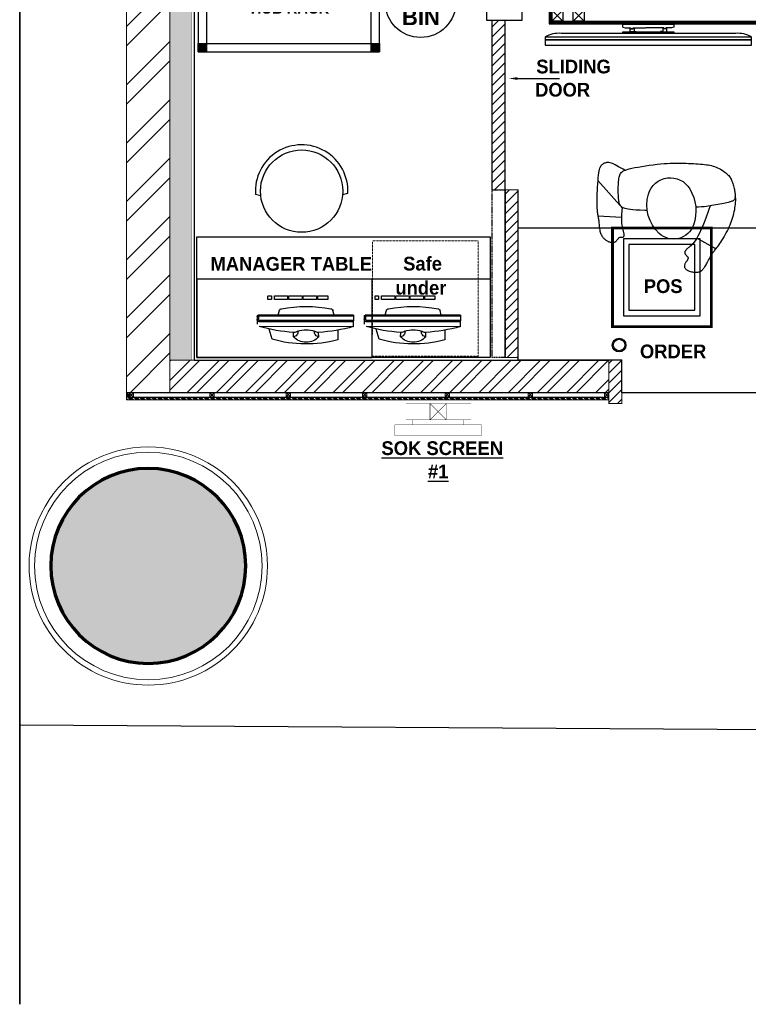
# Model space of a CAD drawing. Header units: millimetres. Extents: x -115221 to 194496, y -122556 to 375476.
# Tile 60 of 169: x 99695 to 103057, y -45970 to -41426. Entities that reach past the tile are written whole.
import ezdxf

# ---------------------------------------------------------------- set-up
doc = ezdxf.new("R2010")
doc.units = ezdxf.units.MM
for name, pattern in [('CONTINOUS', [0]), ('DASHED2', [0.375, 0.25, -0.125]), ('L1-1 08-30-2012$0$HIDDENX2', [0.75, 0.5, -0.25])]:
    doc.linetypes.add(name, pattern=pattern)
doc.layers.add('FUR R0', color=8, linetype='Continuous')
doc.layers.add('WWDS FURNITURE LAYOUT', color=8, linetype='Continuous')
doc.layers.add('PARTITION LAYOUT', color=36, linetype='CONTINOUS', lineweight=18)
doc.styles.add('2MM', font='GOTHICB.TTF')
doc.styles.add('ATTR', font='romans.shx', dxfattribs={"width": 0.8, "height": 0.699999})
doc.styles.add('har', font='GOTHICB.TTF')
pattern_1 = [(315.0047824, (-1707085.583, -2849989.469), (13.46925978, 13.47150849), []), (315.0047824, (-1707085.583, -2849993.959), (13.46925978, 13.47150849), []), (315.0047824, (-1707085.582, -2849998.449), (13.46925978, 13.47150849), []), (315.0047824, (-1707085.582, -2850002.94), (13.46925978, 13.47150849), [])]

# ---------------------------------------------------------------- blocks, each defined once
blk = doc.blocks.new('NIA_Break Line w Scale - 1-100-21829179-F_B-13 PLAN')
at = {"layer": 'FUR R0'}
for p, q in [((13290.8, 266.7), (7150.8, 266.7)), ((7150.8, 266.7), (13290.8, 266.7))]:
    blk.add_line(p, q, dxfattribs=at)
blk = doc.blocks.new('Person 8 Man Standing PV')
for p, q in [((-5.19, 10.6), (-4.83, 10.74)), ((-4.83, 10.74), (-4.48, 10.87)), ((-4.48, 10.87), (-4.12, 10.99)), ((-4.12, 10.99), (-3.78, 11.1)), ((-3.78, 11.1), (-3.43, 11.2)), ((-3.43, 11.2), (-3.09, 11.29)), ((-3.09, 11.29), (-2.75, 11.36)), ((-2.75, 11.36), (-2.42, 11.43)), ((-2.42, 11.43), (-2.09, 11.48)), ((-2.09, 11.48), (-1.76, 11.53)), ((-1.76, 11.53), (-1.43, 11.57)), ((-1.43, 11.57), (-1.11, 11.6)), ((-1.11, 11.6), (-0.78, 11.62)), ((-0.96, 10.78), (-1.02, 10.62)), ((-0.91, 10.91), (-0.96, 10.78)), ((-0.86, 11.03), (-0.91, 10.91)), ((-0.8, 11.13), (-0.86, 11.03)), ((-0.75, 11.22), (-0.8, 11.13)), ((-0.78, 11.62), (-0.45, 11.61)), ((-0.69, 11.29), (-0.75, 11.22)), ((-0.62, 11.35), (-0.69, 11.29)), ((-0.56, 11.4), (-0.62, 11.35)), ((-0.48, 11.44), (-0.56, 11.4)), ((-0.4, 11.47), (-0.48, 11.44)), ((-0.45, 11.61), (-0.08, 11.54)), ((-0.31, 11.49), (-0.4, 11.47)), ((-0.21, 11.51), (-0.31, 11.49)), ((-0.1, 11.52), (-0.21, 11.51)), ((0.03, 11.52), (-0.1, 11.52)), ((-0.08, 11.54), (-0.04, 11.52)), ((0.16, 11.52), (0.03, 11.52)), ((0.31, 11.52), (0.16, 11.52)), ((0.47, 11.5), (0.31, 11.52)), ((0.63, 11.48), (0.47, 11.5)), ((0.82, 11.46), (0.63, 11.48)), ((1.01, 11.42), (0.82, 11.46)), ((1.21, 11.38), (1.01, 11.42)), ((1.43, 11.33), (1.21, 11.38)), ((1.65, 11.28), (1.43, 11.33)), ((1.87, 11.22), (1.65, 11.28)), ((2.09, 11.15), (1.87, 11.22)), ((2.31, 11.09), (2.09, 11.15)), ((2.52, 11.01), (2.31, 11.09)), ((2.72, 10.94), (2.52, 11.01)), ((2.91, 10.86), (2.72, 10.94)), ((3.09, 10.78), (2.91, 10.86)), ((3.26, 10.69), (3.09, 10.78)), ((-8.3, 8.9), (-7.99, 9.1)), ((-7.99, 9.1), (-7.67, 9.31)), ((-7.67, 9.31), (-7.33, 9.52)), ((-7.33, 9.52), (-6.98, 9.72)), ((-6.98, 9.72), (-6.62, 9.91)), ((-6.62, 9.91), (-6.26, 10.1)), ((-6.26, 10.1), (-5.91, 10.28)), ((-5.91, 10.28), (-5.55, 10.44)), ((-5.55, 10.44), (-5.19, 10.6)), ((-1.37, 9.1), (-1.44, 8.75)), ((-1.31, 9.42), (-1.37, 9.1)), ((-1.24, 9.72), (-1.31, 9.42)), ((-1.18, 9.99), (-1.24, 9.72)), ((-1.12, 10.23), (-1.18, 9.99)), ((-1.07, 10.44), (-1.12, 10.23)), ((-1.02, 10.62), (-1.07, 10.44)), ((3.42, 10.59), (3.26, 10.69)), ((3.58, 10.48), (3.42, 10.59)), ((3.74, 10.35), (3.58, 10.48)), ((3.9, 10.2), (3.74, 10.35)), ((4.06, 10.03), (3.9, 10.2)), ((4.23, 9.84), (4.06, 10.03)), ((4.4, 9.62), (4.23, 9.84)), ((4.57, 9.39), (4.4, 9.62)), ((4.73, 9.14), (4.57, 9.39)), ((4.89, 8.88), (4.73, 9.14)), ((-10.9, 7.07), (-10.68, 7.2)), ((-10.68, 7.2), (-10.48, 7.31)), ((-10.48, 7.31), (-10.3, 7.43)), ((-10.3, 7.43), (-10.14, 7.53)), ((-10.14, 7.53), (-9.99, 7.64)), ((-9.99, 7.64), (-9.86, 7.74)), ((-9.86, 7.74), (-9.73, 7.85)), ((-9.73, 7.85), (-9.59, 7.96)), ((-9.59, 7.96), (-9.44, 8.08)), ((-9.53, 8.01), (-7.59, 4.55)), ((-9.44, 8.08), (-9.27, 8.21)), ((-9.27, 8.21), (-9.07, 8.36)), ((-9.07, 8.36), (-8.84, 8.53)), ((-8.84, 8.53), (-8.58, 8.71)), ((-8.58, 8.71), (-8.3, 8.9)), ((-1.69, 7.3), (-1.75, 6.96)), ((-1.63, 7.66), (-1.69, 7.3)), ((-1.57, 8.02), (-1.63, 7.66)), ((-1.5, 8.39), (-1.57, 8.02)), ((-1.44, 8.75), (-1.5, 8.39)), ((5.04, 8.61), (4.89, 8.88)), ((5.18, 8.34), (5.04, 8.61)), ((5.3, 8.06), (5.18, 8.34)), ((5.4, 7.78), (5.3, 8.06)), ((5.49, 7.5), (5.4, 7.78)), ((5.57, 7.22), (5.49, 7.5)), ((5.63, 6.92), (5.57, 7.22)), ((-13.54, 5.32), (-13.46, 5.42)), ((-13.46, 5.42), (-13.37, 5.53)), ((-13.37, 5.53), (-13.27, 5.63)), ((-13.27, 5.63), (-13.16, 5.73)), ((-13.16, 5.73), (-13.04, 5.82)), ((-13.04, 5.82), (-12.9, 5.92)), ((-12.9, 5.92), (-12.75, 6.02)), ((-12.75, 6.02), (-12.59, 6.13)), ((-12.59, 6.13), (-12.42, 6.23)), ((-12.42, 6.23), (-12.23, 6.34)), ((-12.23, 6.34), (-12.03, 6.46)), ((-12.03, 6.46), (-11.81, 6.58)), ((-11.81, 6.58), (-11.59, 6.7)), ((-11.59, 6.7), (-11.36, 6.82)), ((-11.36, 6.82), (-11.13, 6.95)), ((-11.13, 6.95), (-10.9, 7.07)), ((-5.97, 5.38), (-6.69, 5.05)), ((-5.07, 5.76), (-5.97, 5.38)), ((-3.94, 6.2), (-5.07, 5.76)), ((-2.55, 6.7), (-3.94, 6.2)), ((-1.75, 6.98), (-2.55, 6.7)), ((-1.91, 5.44), (-1.94, 4.87)), ((-1.88, 5.91), (-1.91, 5.44)), ((-1.84, 6.29), (-1.88, 5.91)), ((-1.8, 6.63), (-1.84, 6.29)), ((-1.75, 6.96), (-1.8, 6.63)), ((5.68, 6.62), (5.63, 6.92)), ((5.73, 6.3), (5.68, 6.62)), ((5.77, 5.96), (5.73, 6.3)), ((5.8, 5.61), (5.77, 5.96)), ((5.84, 5.23), (5.8, 5.61)), ((-13.77, 4.49), (-13.76, 4.66)), ((-13.76, 4.31), (-13.77, 4.49)), ((-13.76, 4.66), (-13.74, 4.81)), ((-13.75, 4.12), (-13.76, 4.31)), ((-13.73, 3.94), (-13.75, 4.12)), ((-13.74, 4.81), (-13.71, 4.95)), ((-13.7, 3.75), (-13.73, 3.94)), ((-13.71, 4.95), (-13.66, 5.08)), ((-13.66, 3.57), (-13.7, 3.75)), ((-13.66, 5.08), (-13.61, 5.2)), ((-13.61, 5.2), (-13.54, 5.32)), ((-8.8, 3.63), (-8.98, 3.45)), ((-8.6, 3.82), (-8.8, 3.63)), ((-8.35, 4.03), (-8.6, 3.82)), ((-8.05, 4.25), (-8.35, 4.03)), ((-7.69, 4.49), (-8.05, 4.25)), ((-7.25, 4.75), (-7.69, 4.49)), ((-6.69, 5.05), (-7.25, 4.75)), ((-1.94, 4.87), (-1.95, 4.37)), ((5.87, 4.83), (5.84, 5.23)), ((5.9, 4.42), (5.87, 4.83)), ((5.92, 3.99), (5.9, 4.42)), ((5.95, 3.54), (5.92, 3.99)), ((-13.61, 3.39), (-13.66, 3.57)), ((-13.56, 3.23), (-13.61, 3.39)), ((-13.51, 3.08), (-13.56, 3.23)), ((-13.45, 2.95), (-13.51, 3.08)), ((-13.39, 2.84), (-13.45, 2.95)), ((-13.33, 2.73), (-13.39, 2.84)), ((-13.26, 2.64), (-13.33, 2.73)), ((-13.19, 2.57), (-13.26, 2.64)), ((-13.12, 2.5), (-13.19, 2.57)), ((-13.04, 2.44), (-13.12, 2.5)), ((-12.97, 2.4), (-13.04, 2.44)), ((-12.89, 2.36), (-12.97, 2.4)), ((-12.81, 2.33), (-12.89, 2.36)), ((-12.72, 2.32), (-12.81, 2.33)), ((-12.64, 2.31), (-12.72, 2.32)), ((-12.55, 2.32), (-12.64, 2.31)), ((-12.45, 2.34), (-12.55, 2.32)), ((-12.36, 2.37), (-12.45, 2.34)), ((-12.26, 2.41), (-12.36, 2.37)), ((-12.15, 2.47), (-12.26, 2.41)), ((-12.05, 2.53), (-12.15, 2.47)), ((-11.94, 2.59), (-12.05, 2.53)), ((-11.84, 2.66), (-11.94, 2.59)), ((-11.74, 2.73), (-11.84, 2.66)), ((-11.64, 2.79), (-11.74, 2.73)), ((-11.55, 2.85), (-11.64, 2.79)), ((-11.47, 2.89), (-11.55, 2.85)), ((-11.4, 2.93), (-11.47, 2.89)), ((-11.33, 2.96), (-11.4, 2.93)), ((-11.26, 2.98), (-11.33, 2.96)), ((-11.2, 2.98), (-11.26, 2.98)), ((-11.15, 2.98), (-11.2, 2.98)), ((-11.09, 2.97), (-11.15, 2.98)), ((-11.04, 2.95), (-11.09, 2.97)), ((-10.99, 2.91), (-11.04, 2.95)), ((-10.94, 2.87), (-10.99, 2.91)), ((-10.89, 2.83), (-10.94, 2.87)), ((-10.84, 2.77), (-10.89, 2.83)), ((-10.78, 2.72), (-10.84, 2.77)), ((-10.73, 2.67), (-10.78, 2.72)), ((-10.68, 2.61), (-10.73, 2.67)), ((-10.62, 2.56), (-10.68, 2.61)), ((-10.56, 2.52), (-10.62, 2.56)), ((-10.5, 2.48), (-10.56, 2.52)), ((-10.43, 2.44), (-10.5, 2.48)), ((-10.37, 2.42), (-10.43, 2.44)), ((-10.3, 2.4), (-10.37, 2.42)), ((-10.23, 2.39), (-10.3, 2.4)), ((-10.16, 2.39), (-10.23, 2.39)), ((-10.09, 2.4), (-10.16, 2.39)), ((-10.02, 2.42), (-10.09, 2.4)), ((-9.94, 2.45), (-10.02, 2.42)), ((-9.87, 2.49), (-9.94, 2.45)), ((-9.79, 2.54), (-9.87, 2.49)), ((-9.71, 2.61), (-9.79, 2.54)), ((-9.63, 2.68), (-9.71, 2.61)), ((-9.54, 2.78), (-9.63, 2.68)), ((-9.45, 2.88), (-9.54, 2.78)), ((-9.35, 3), (-9.45, 2.88)), ((-9.25, 3.14), (-9.35, 3)), ((-9.12, 3.29), (-9.25, 3.14)), ((-8.98, 3.45), (-9.12, 3.29)), ((5.97, 3.09), (5.95, 3.54)), ((5.99, 2.64), (5.97, 3.09)), ((6, 2.18), (5.99, 2.64)), ((6.02, 1.72), (6, 2.18)), ((6, -0.24), (6.02, 0.28)), ((6.02, 1.25), (6.02, 1.72)), ((6.02, 0.77), (6.02, 1.25)), ((6.02, 0.28), (6.02, 0.77)), ((5.88, -1.98), (5.93, -1.36)), ((5.93, -1.36), (5.97, -0.78)), ((5.97, -0.78), (6, -0.24)), ((5.63, -4.04), (5.72, -3.33)), ((5.72, -3.33), (5.81, -2.64)), ((5.81, -2.64), (5.88, -1.98)), ((-2.56, -4.42), (-2.55, -4.86)), ((-2.55, -4.86), (-2.52, -5.71)), ((5.42, -5.42), (5.53, -4.74)), ((5.53, -4.74), (5.63, -4.04)), ((-2.52, -5.71), (-2.48, -6.42)), ((-2.48, -6.42), (-2.43, -7)), ((-2.43, -7), (-2.37, -7.47)), ((5.09, -7.2), (5.2, -6.67)), ((5.2, -6.67), (5.31, -6.07)), ((5.31, -6.07), (5.42, -5.42)), ((-7.4, -8.96), (-7.38, -8.91)), ((-7.39, -8.85), (-7.37, -8.8)), ((-7.38, -8.91), (-7.39, -8.85)), ((-7.37, -8.8), (-7.34, -8.75)), ((-7.34, -8.75), (-7.31, -8.71)), ((-7.31, -8.71), (-7.26, -8.67)), ((-7.26, -8.67), (-7.2, -8.64)), ((-7.2, -8.64), (-7.14, -8.62)), ((-7.14, -8.62), (-7.06, -8.61)), ((-7.06, -8.61), (-6.97, -8.6)), ((-6.97, -8.6), (-6.88, -8.6)), ((-6.88, -8.6), (-6.78, -8.61)), ((-6.78, -8.61), (-6.67, -8.63)), ((-6.67, -8.63), (-6.55, -8.66)), ((-6.55, -8.66), (-6.41, -8.69)), ((-6.41, -8.69), (-6.26, -8.73)), ((-6.26, -8.73), (-6.1, -8.77)), ((-6.1, -8.77), (-5.91, -8.81)), ((-5.91, -8.81), (-5.71, -8.86)), ((-5.71, -8.86), (-5.48, -8.91)), ((-5.48, -8.91), (-5.22, -8.96)), ((-2.55, -8.95), (-2.01, -8.89)), ((-2.37, -7.47), (-2.32, -7.85)), ((-2.32, -7.85), (-2.25, -8.16)), ((-2.25, -8.16), (-2.19, -8.4)), ((-2.19, -8.4), (-2.13, -8.61)), ((-2.17, -8.91), (2.88, -13.39)), ((-2.13, -8.61), (-2.07, -8.77)), ((-2.07, -8.77), (-2.01, -8.91)), ((-2.01, -8.91), (-1.94, -9.01)), ((4.42, -8.98), (4.54, -8.82)), ((4.54, -8.82), (4.66, -8.61)), ((4.66, -8.61), (4.77, -8.35)), ((4.72, -8.47), (4.9, -8.77)), ((4.77, -8.35), (4.87, -8.04)), ((4.87, -8.04), (4.98, -7.66)), ((4.9, -8.77), (5.37, -9.59)), ((4.98, -7.66), (5.09, -7.2)), ((-8.36, -10.63), (-8.34, -10.53)), ((-8.36, -10.73), (-8.36, -10.63)), ((-8.34, -10.53), (-8.32, -10.44)), ((-8.32, -10.44), (-8.29, -10.34)), ((-8.29, -10.34), (-8.26, -10.25)), ((-8.26, -10.25), (-8.21, -10.17)), ((-8.21, -10.17), (-8.16, -10.09)), ((-8.16, -10.09), (-8.1, -10.02)), ((-8.1, -10.02), (-8.04, -9.96)), ((-8.04, -9.96), (-7.97, -9.9)), ((-7.97, -9.9), (-7.9, -9.84)), ((-7.9, -9.84), (-7.82, -9.79)), ((-7.82, -9.79), (-7.75, -9.74)), ((-7.75, -9.74), (-7.68, -9.7)), ((-7.68, -9.7), (-7.62, -9.65)), ((-7.62, -9.65), (-7.56, -9.61)), ((-7.56, -9.61), (-7.52, -9.56)), ((-7.52, -9.56), (-7.48, -9.52)), ((-7.48, -9.52), (-7.45, -9.47)), ((-7.45, -9.47), (-7.43, -9.42)), ((-7.43, -9.42), (-7.41, -9.37)), ((-7.41, -9.37), (-7.4, -9.32)), ((-7.4, -9.03), (-7.4, -8.96)), ((-7.39, -9.09), (-7.4, -9.03)), ((-7.4, -9.32), (-7.39, -9.26)), ((-7.39, -9.15), (-7.39, -9.09)), ((-7.39, -9.21), (-7.39, -9.15)), ((-7.39, -9.26), (-7.39, -9.21)), ((-5.22, -8.96), (-4.9, -9)), ((-4.9, -9), (-4.5, -9.03)), ((-4.5, -9.03), (-4, -9.03)), ((-4, -9.03), (-3.35, -9.01)), ((-3.55, -13.36), (-3.77, -9.02)), ((-3.35, -9.01), (-2.55, -8.95)), ((-1.94, -9.01), (-1.87, -9.1)), ((-1.87, -9.1), (-1.8, -9.17)), ((-1.8, -9.17), (-1.72, -9.23)), ((-1.72, -9.23), (-1.64, -9.28)), ((-1.64, -9.28), (-1.56, -9.33)), ((-1.56, -9.33), (-1.46, -9.38)), ((-1.46, -9.38), (-1.35, -9.43)), ((-1.35, -9.43), (-1.22, -9.47)), ((-1.22, -9.47), (-1.07, -9.51)), ((-1.07, -9.51), (-0.88, -9.55)), ((-0.88, -9.55), (-0.67, -9.58)), ((-0.67, -9.58), (-0.41, -9.61)), ((-0.41, -9.61), (-0.11, -9.63)), ((-0.11, -9.63), (0.22, -9.65)), ((0.22, -9.65), (0.58, -9.66)), ((0.58, -9.66), (0.95, -9.66)), ((0.95, -9.66), (1.33, -9.66)), ((1.33, -9.66), (1.7, -9.65)), ((1.7, -9.65), (2.06, -9.64)), ((2.06, -9.64), (2.4, -9.63)), ((2.4, -9.63), (2.71, -9.61)), ((2.71, -9.61), (2.98, -9.58)), ((2.98, -9.58), (3.23, -9.55)), ((3.23, -9.55), (3.46, -9.51)), ((3.46, -9.51), (3.66, -9.46)), ((3.66, -9.46), (3.84, -9.39)), ((3.84, -9.39), (4.01, -9.32)), ((4.01, -9.32), (4.16, -9.23)), ((4.16, -9.23), (4.29, -9.12)), ((4.29, -9.12), (4.42, -8.98)), ((5.37, -9.59), (5.7, -10.24)), ((5.7, -10.24), (5.92, -10.73)), ((-8.36, -10.84), (-8.36, -10.73)), ((-8.34, -10.94), (-8.36, -10.84)), ((-8.32, -11.05), (-8.34, -10.94)), ((-8.3, -11.16), (-8.32, -11.05)), ((-8.26, -11.26), (-8.3, -11.16)), ((-8.22, -11.37), (-8.26, -11.26)), ((-8.17, -11.48), (-8.22, -11.37)), ((-8.12, -11.58), (-8.17, -11.48)), ((-8.06, -11.69), (-8.12, -11.58)), ((-8, -11.8), (-8.06, -11.69)), ((-7.93, -11.9), (-8, -11.8)), ((-7.86, -12), (-7.93, -11.9)), ((-7.78, -12.1), (-7.86, -12)), ((-7.69, -12.2), (-7.78, -12.1)), ((-7.59, -12.3), (-7.69, -12.2)), ((-7.49, -12.39), (-7.59, -12.3)), ((-7.38, -12.48), (-7.49, -12.39)), ((-7.26, -12.57), (-7.38, -12.48)), ((5.87, -12.42), (5.79, -12.52)), ((5.93, -12.31), (5.87, -12.42)), ((5.92, -10.73), (6.05, -11.11)), ((5.99, -12.19), (5.93, -12.31)), ((6.04, -12.06), (5.99, -12.19)), ((6.08, -11.92), (6.04, -12.06)), ((6.05, -11.11), (6.12, -11.39)), ((6.11, -11.77), (6.08, -11.92)), ((6.13, -11.6), (6.11, -11.77)), ((6.12, -11.39), (6.13, -11.6)), ((-7.13, -12.65), (-7.26, -12.57)), ((-6.99, -12.73), (-7.13, -12.65)), ((-6.84, -12.8), (-6.99, -12.73)), ((-6.67, -12.87), (-6.84, -12.8)), ((-6.48, -12.93), (-6.67, -12.87)), ((-6.28, -12.98), (-6.48, -12.93)), ((-6.07, -13.03), (-6.28, -12.98)), ((-5.83, -13.06), (-6.07, -13.03)), ((-5.59, -13.1), (-5.83, -13.06)), ((-5.35, -13.12), (-5.59, -13.1)), ((-5.11, -13.15), (-5.35, -13.12)), ((-4.87, -13.17), (-5.11, -13.15)), ((-4.65, -13.19), (-4.87, -13.17)), ((-4.43, -13.21), (-4.65, -13.19)), ((-4.24, -13.24), (-4.43, -13.21)), ((-4.06, -13.26), (-4.24, -13.24)), ((-3.9, -13.29), (-4.06, -13.26)), ((-3.74, -13.32), (-3.9, -13.29)), ((-3.58, -13.35), (-3.74, -13.32)), ((-3.42, -13.38), (-3.58, -13.35)), ((-3.25, -13.41), (-3.42, -13.38)), ((-3.07, -13.44), (-3.25, -13.41)), ((-2.88, -13.47), (-3.07, -13.44)), ((-2.66, -13.49), (-2.88, -13.47)), ((-2.42, -13.51), (-2.66, -13.49)), ((-2.15, -13.53), (-2.42, -13.51)), ((-1.83, -13.54), (-2.15, -13.53)), ((-1.47, -13.55), (-1.83, -13.54)), ((-1.07, -13.55), (-1.47, -13.55)), ((-0.6, -13.55), (-1.07, -13.55)), ((-0.08, -13.54), (-0.6, -13.55)), ((0.49, -13.52), (-0.08, -13.54)), ((1.08, -13.5), (0.49, -13.52)), ((1.68, -13.47), (1.08, -13.5)), ((2.28, -13.44), (1.68, -13.47)), ((2.85, -13.39), (2.28, -13.44)), ((3.38, -13.35), (2.85, -13.39)), ((3.85, -13.29), (3.38, -13.35)), ((4.25, -13.24), (3.85, -13.29)), ((4.58, -13.18), (4.25, -13.24)), ((4.86, -13.11), (4.58, -13.18)), ((5.08, -13.04), (4.86, -13.11)), ((5.25, -12.96), (5.08, -13.04)), ((5.4, -12.88), (5.25, -12.96)), ((5.52, -12.8), (5.4, -12.88)), ((5.62, -12.71), (5.52, -12.8)), ((5.71, -12.62), (5.62, -12.71)), ((5.79, -12.52), (5.71, -12.62))]:
    blk.add_line(p, q)
for centre, radius, start, end in [((-3.93, 0.36), 3.82, 109.3675, 222.8739), ((-2.64, -3.33), 7.73, 58.8919, 109.3675), ((-0.77, -0.24), 4.13, 286.3643, 58.8919), ((-1.59, 2.54), 7.02, 222.8739, 286.3643)]:
    blk.add_arc(centre, radius, start, end)
at = {"style": 'ATTR', "width": 0.8, "flags": 9}
blk.add_attdef('ESTCODE', (0, 0), '', height=0.00629, dxfattribs=at)
blk = doc.blocks.new('CHAIR')
at = {"layer": 'FUR R0'}
for p, q in [((-7.22, 7.96), (-7.47, 8.98)), ((-7.22, -7.96), (-7.47, -8.98))]:
    blk.add_line(p, q, dxfattribs=at)
blk.add_circle((-8, 0), 8, dxfattribs=at)
blk.add_arc((-8, 0), 9, 86.5962, 273.4038, dxfattribs=at)
blk = doc.blocks.new('JSDJNB')
at = {"layer": 'FUR R0'}
h = blk.add_hatch(dxfattribs=at)
h.set_pattern_fill('ANSI31', color=256, angle=90)
h.set_pattern_definition([(135, (184504.06984, -52712.82564), (-0.08838834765, -0.08838834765), [])])
h.paths.add_polyline_path([(255108.09, -67411.99), (255108.09, -67409.99), (254955.77, -67409.99), (254955.77, -67411.99)], flags=16)
h.paths.add_polyline_path([(255108.59, -67412.49), (255108.59, -67409.49), (254955.27, -67409.49), (254955.27, -67412.49)])
for p, q in [((254968.67, -67413.07), (254968.67, -67412.54)), ((254968.67, -67412.54), (254977.93, -67412.54)), ((254977.93, -67412.54), (254977.93, -67413.07)), ((255007.67, -67413.07), (255007.67, -67412.54)), ((255007.67, -67412.54), (255016.93, -67412.54)), ((255016.93, -67412.54), (255016.93, -67413.07)), ((255046.67, -67413.07), (255046.67, -67412.54)), ((255046.67, -67412.54), (255055.93, -67412.54)), ((255055.93, -67412.54), (255055.93, -67413.07)), ((255085.67, -67413.07), (255085.67, -67412.54)), ((255085.67, -67412.54), (255094.93, -67412.54)), ((255094.93, -67412.54), (255094.93, -67413.07)), ((254989.16, -67414.23), (254957.44, -67414.23)), ((255028.16, -67414.23), (254996.44, -67414.23)), ((255067.16, -67414.23), (255035.44, -67414.23)), ((255106.16, -67414.23), (255074.44, -67414.23))]:
    blk.add_line(p, q, dxfattribs=at)
for points in [[(255108.59, -67412.49), (255108.59, -67409.49), (254955.27, -67409.49), (254955.27, -67412.49)], [(255108.09, -67411.99), (255108.09, -67409.99), (254955.77, -67409.99), (254955.77, -67411.99)], [(254955.77, -67409.99), (254957.77, -67409.99), (254957.77, -67411.99), (254955.77, -67411.99)], [(254959.62, -67409.99), (254961.62, -67409.99), (254961.62, -67411.99), (254959.62, -67411.99)], [(254995.35, -67409.99), (254993.35, -67409.99), (254993.35, -67411.99), (254995.35, -67411.99)], [(255009.16, -67409.99), (255007.16, -67409.99), (255007.16, -67411.99), (255009.16, -67411.99)], [(255032.93, -67409.99), (255030.93, -67409.99), (255030.93, -67411.99), (255032.93, -67411.99)], [(255056.7, -67409.99), (255054.7, -67409.99), (255054.7, -67411.99), (255056.7, -67411.99)], [(255070.51, -67409.99), (255068.51, -67409.99), (255068.51, -67411.99), (255070.51, -67411.99)], [(255104.24, -67409.99), (255102.24, -67409.99), (255102.24, -67411.99), (255104.24, -67411.99)], [(255108.09, -67409.99), (255106.09, -67409.99), (255106.09, -67411.99), (255108.09, -67411.99)], [(254977.93, -67414.23), (254968.67, -67414.23), (254968.67, -67413.95), (254977.93, -67413.95)], [(255016.93, -67414.23), (255007.67, -67414.23), (255007.67, -67413.95), (255016.93, -67413.95)], [(255055.93, -67414.23), (255046.67, -67414.23), (255046.67, -67413.95), (255055.93, -67413.95)], [(255094.93, -67414.23), (255085.67, -67414.23), (255085.67, -67413.95), (255094.93, -67413.95)], [(254992.06, -67414.93), (254954.55, -67414.93), (254954.55, -67415.41), (254992.06, -67415.41)], [(254954.55, -67415.41), (254954.55, -67416.38), (254992.06, -67416.38), (254992.06, -67415.41)], [(255031.06, -67414.93), (254993.55, -67414.93), (254993.55, -67415.41), (255031.06, -67415.41)], [(254993.55, -67415.41), (254993.55, -67416.38), (255031.06, -67416.38), (255031.06, -67415.41)], [(255070.06, -67414.93), (255032.55, -67414.93), (255032.55, -67415.41), (255070.06, -67415.41)], [(255032.55, -67415.41), (255032.55, -67416.38), (255070.06, -67416.38), (255070.06, -67415.41)], [(255109.06, -67414.93), (255071.55, -67414.93), (255071.55, -67415.41), (255109.06, -67415.41)], [(255071.55, -67415.41), (255071.55, -67416.38), (255109.06, -67416.38), (255109.06, -67415.41)]]:
    blk.add_lwpolyline(points, close=True, dxfattribs=at)
for points in [[(254957.77, -67409.99), (254955.77, -67411.99)], [(254955.77, -67409.99), (254957.77, -67411.99)], [(254961.62, -67409.99), (254959.62, -67411.99)], [(254959.62, -67409.99), (254961.62, -67411.99)], [(254993.35, -67409.99), (254995.35, -67411.99)], [(254995.35, -67409.99), (254993.35, -67411.99)], [(255007.16, -67409.99), (255009.16, -67411.99)], [(255009.16, -67409.99), (255007.16, -67411.99)], [(255030.93, -67409.99), (255032.93, -67411.99)], [(255032.93, -67409.99), (255030.93, -67411.99)], [(255054.7, -67409.99), (255056.7, -67411.99)], [(255056.7, -67409.99), (255054.7, -67411.99)], [(255068.51, -67409.99), (255070.51, -67411.99)], [(255070.51, -67409.99), (255068.51, -67411.99)], [(255102.24, -67409.99), (255104.24, -67411.99)], [(255104.24, -67409.99), (255102.24, -67411.99)], [(255106.09, -67409.99), (255108.09, -67411.99)], [(255108.09, -67409.99), (255106.09, -67411.99)], [(254968.67, -67413.07), (254969.08, -67413.18), (254970.06, -67413.18), (254970.06, -67413.26), (254970.19, -67413.26), (254970.19, -67413.31), (254970.06, -67413.31), (254970.06, -67413.38), (254970.52, -67413.38), (254970.52, -67413.31), (254970.44, -67413.31), (254970.44, -67413.26), (254970.52, -67413.26), (254970.52, -67413.18), (254972.78, -67413.18)], [(254977.93, -67413.07), (254977.52, -67413.18), (254976.54, -67413.18), (254976.54, -67413.26), (254976.42, -67413.26), (254976.42, -67413.31), (254976.54, -67413.31), (254976.54, -67413.38), (254976.08, -67413.38), (254976.08, -67413.31), (254976.16, -67413.31), (254976.16, -67413.26), (254976.08, -67413.26), (254976.08, -67413.18), (254972.86, -67413.18)], [(255007.67, -67413.07), (255008.08, -67413.18), (255009.06, -67413.18), (255009.06, -67413.26), (255009.19, -67413.26), (255009.19, -67413.31), (255009.06, -67413.31), (255009.06, -67413.38), (255009.52, -67413.38), (255009.52, -67413.31), (255009.44, -67413.31), (255009.44, -67413.26), (255009.52, -67413.26), (255009.52, -67413.18), (255011.78, -67413.18)], [(255016.93, -67413.07), (255016.52, -67413.18), (255015.54, -67413.18), (255015.54, -67413.26), (255015.42, -67413.26), (255015.42, -67413.31), (255015.54, -67413.31), (255015.54, -67413.38), (255015.08, -67413.38), (255015.08, -67413.31), (255015.16, -67413.31), (255015.16, -67413.26), (255015.08, -67413.26), (255015.08, -67413.18), (255011.86, -67413.18)], [(255046.67, -67413.07), (255047.08, -67413.18), (255048.06, -67413.18), (255048.06, -67413.26), (255048.19, -67413.26), (255048.19, -67413.31), (255048.06, -67413.31), (255048.06, -67413.38), (255048.52, -67413.38), (255048.52, -67413.31), (255048.44, -67413.31), (255048.44, -67413.26), (255048.52, -67413.26), (255048.52, -67413.18), (255050.78, -67413.18)], [(255055.93, -67413.07), (255055.52, -67413.18), (255054.54, -67413.18), (255054.54, -67413.26), (255054.42, -67413.26), (255054.42, -67413.31), (255054.54, -67413.31), (255054.54, -67413.38), (255054.08, -67413.38), (255054.08, -67413.31), (255054.16, -67413.31), (255054.16, -67413.26), (255054.08, -67413.26), (255054.08, -67413.18), (255050.86, -67413.18)], [(255085.67, -67413.07), (255086.08, -67413.18), (255087.06, -67413.18), (255087.06, -67413.26), (255087.19, -67413.26), (255087.19, -67413.31), (255087.06, -67413.31), (255087.06, -67413.38), (255087.52, -67413.38), (255087.52, -67413.31), (255087.44, -67413.31), (255087.44, -67413.26), (255087.52, -67413.26), (255087.52, -67413.18), (255089.78, -67413.18)], [(255094.93, -67413.07), (255094.52, -67413.18), (255093.54, -67413.18), (255093.54, -67413.26), (255093.42, -67413.26), (255093.42, -67413.31), (255093.54, -67413.31), (255093.54, -67413.38), (255093.08, -67413.38), (255093.08, -67413.31), (255093.16, -67413.31), (255093.16, -67413.26), (255093.08, -67413.26), (255093.08, -67413.18), (255089.86, -67413.18)], [(254969.97, -67413.95), (254969.97, -67413.22), (254970.05, -67413.22), (254970.05, -67413.28), (254970.17, -67413.28), (254970.17, -67413.3), (254970.05, -67413.3), (254970.05, -67413.39), (254970.54, -67413.39), (254970.54, -67413.31), (254970.45, -67413.31), (254970.45, -67413.27), (254970.54, -67413.27), (254970.54, -67413.2), (254970.7, -67413.2), (254970.7, -67413.87), (254971.1, -67413.87), (254971.1, -67413.95), (254969.97, -67413.95)], [(254976.64, -67413.95), (254976.64, -67413.22), (254976.56, -67413.22), (254976.56, -67413.28), (254976.43, -67413.28), (254976.43, -67413.3), (254976.56, -67413.3), (254976.56, -67413.39), (254976.06, -67413.39), (254976.06, -67413.31), (254976.15, -67413.31), (254976.15, -67413.27), (254976.06, -67413.27), (254976.06, -67413.2), (254975.91, -67413.2), (254975.91, -67413.87), (254975.5, -67413.87), (254975.5, -67413.95), (254976.64, -67413.95)], [(255008.97, -67413.95), (255008.97, -67413.22), (255009.05, -67413.22), (255009.05, -67413.28), (255009.17, -67413.28), (255009.17, -67413.3), (255009.05, -67413.3), (255009.05, -67413.39), (255009.54, -67413.39), (255009.54, -67413.31), (255009.45, -67413.31), (255009.45, -67413.27), (255009.54, -67413.27), (255009.54, -67413.2), (255009.7, -67413.2), (255009.7, -67413.87), (255010.1, -67413.87), (255010.1, -67413.95), (255008.97, -67413.95)], [(255015.64, -67413.95), (255015.64, -67413.22), (255015.56, -67413.22), (255015.56, -67413.28), (255015.43, -67413.28), (255015.43, -67413.3), (255015.56, -67413.3), (255015.56, -67413.39), (255015.06, -67413.39), (255015.06, -67413.31), (255015.15, -67413.31), (255015.15, -67413.27), (255015.06, -67413.27), (255015.06, -67413.2), (255014.91, -67413.2), (255014.91, -67413.87), (255014.5, -67413.87), (255014.5, -67413.95), (255015.64, -67413.95)], [(255047.97, -67413.95), (255047.97, -67413.22), (255048.05, -67413.22), (255048.05, -67413.28), (255048.17, -67413.28), (255048.17, -67413.3), (255048.05, -67413.3), (255048.05, -67413.39), (255048.54, -67413.39), (255048.54, -67413.31), (255048.45, -67413.31), (255048.45, -67413.27), (255048.54, -67413.27), (255048.54, -67413.2), (255048.7, -67413.2), (255048.7, -67413.87), (255049.1, -67413.87), (255049.1, -67413.95), (255047.97, -67413.95)], [(255054.64, -67413.95), (255054.64, -67413.22), (255054.56, -67413.22), (255054.56, -67413.28), (255054.43, -67413.28), (255054.43, -67413.3), (255054.56, -67413.3), (255054.56, -67413.39), (255054.06, -67413.39), (255054.06, -67413.31), (255054.15, -67413.31), (255054.15, -67413.27), (255054.06, -67413.27), (255054.06, -67413.2), (255053.91, -67413.2), (255053.91, -67413.87), (255053.5, -67413.87), (255053.5, -67413.95), (255054.64, -67413.95)], [(255086.97, -67413.95), (255086.97, -67413.22), (255087.05, -67413.22), (255087.05, -67413.28), (255087.17, -67413.28), (255087.17, -67413.3), (255087.05, -67413.3), (255087.05, -67413.39), (255087.54, -67413.39), (255087.54, -67413.31), (255087.45, -67413.31), (255087.45, -67413.27), (255087.54, -67413.27), (255087.54, -67413.2), (255087.7, -67413.2), (255087.7, -67413.87), (255088.1, -67413.87), (255088.1, -67413.95), (255086.97, -67413.95)], [(255093.64, -67413.95), (255093.64, -67413.22), (255093.56, -67413.22), (255093.56, -67413.28), (255093.43, -67413.28), (255093.43, -67413.3), (255093.56, -67413.3), (255093.56, -67413.39), (255093.06, -67413.39), (255093.06, -67413.31), (255093.15, -67413.31), (255093.15, -67413.27), (255093.06, -67413.27), (255093.06, -67413.2), (255092.91, -67413.2), (255092.91, -67413.87), (255092.5, -67413.87), (255092.5, -67413.95), (255093.64, -67413.95)]]:
    blk.add_lwpolyline(points, dxfattribs=at)
for centre, start, end in [((254956.96, -67418.56), 83.6436, 123.5886), ((254989.64, -67418.56), 56.4114, 96.3564), ((254995.96, -67418.56), 83.6436, 123.5886), ((255028.64, -67418.56), 56.4114, 96.3564), ((255034.96, -67418.56), 83.6436, 123.5886), ((255067.64, -67418.56), 56.4114, 96.3564), ((255073.96, -67418.56), 83.6436, 123.5886), ((255106.64, -67418.56), 56.4114, 96.3564)]:
    blk.add_arc(centre, 4.36, start, end, dxfattribs=at)
at = {"layer": 'FUR R0', "style": 'har'}
blk.add_text('%%U43" DMB 4NOS.', height=3, dxfattribs=at).set_placement((255015.47, -67420.92))
blk = doc.blocks.new('pc1')
for p, q in [((-15103.64, 8174.24), (-15108.17, 8157.68)), ((-15102.79, 8174.01), (-15107.33, 8157.45)), ((-15102.57, 8173.91), (-15107.09, 8157.42)), ((-15101.81, 8173.78), (-15106.37, 8157.15)), ((-15101.72, 8173.67), (-15106.22, 8157.25)), ((-15101.59, 8173.71), (-15106.14, 8157.09)), ((-15101.59, 8173.71), (-15103.64, 8174.24)), ((-15104.99, 8171.71), (-15106.73, 8172.15)), ((-15102.52, 8170.31), (-15101.8, 8169.9)), ((-15107.07, 8168.69), (-15106.33, 8168.44)), ((-15108.3, 8164.2), (-15107.54, 8164.05)), ((-15109.76, 8160.6), (-15108.11, 8159.59)), ((-15105.21, 8160.5), (-15104.39, 8160.48)), ((-15106.53, 8156.87), (-15107.83, 8157.23)), ((-15106.46, 8157.09), (-15106.92, 8157.22))]:
    blk.add_line(p, q)
for points in [[(-15099.92, 8166.59), (-15099.47, 8168.23, 0.414214), (-15099.52, 8168.31), (-15100.05, 8168.45, 0.414214), (-15100.13, 8168.41), (-15100.58, 8166.77, 0.414214), (-15100.54, 8166.69), (-15100, 8166.55, 0.414214)], [(-15100.63, 8164.03), (-15100.02, 8166.23, 0.414214), (-15100.06, 8166.31), (-15100.6, 8166.46, 0.414214), (-15100.68, 8166.41), (-15101.28, 8164.21, 0.414214), (-15101.24, 8164.13), (-15100.7, 8163.98, 0.414214)], [(-15101.32, 8161.49), (-15100.72, 8163.7, 0.414214), (-15100.76, 8163.78), (-15101.3, 8163.92, 0.414214), (-15101.37, 8163.88), (-15101.98, 8161.67, 0.414214), (-15101.93, 8161.6), (-15101.4, 8161.45, 0.414214)], [(-15102.01, 8158.96), (-15101.41, 8161.17, 0.414214), (-15101.45, 8161.24), (-15101.99, 8161.39, 0.414214), (-15102.07, 8161.35), (-15102.67, 8159.14, 0.414214), (-15102.63, 8159.06), (-15102.09, 8158.92, 0.414214)], [(-15102.33, 8157.83), (-15102.19, 8158.33, 0.414214), (-15102.23, 8158.41), (-15102.77, 8158.56, 0.414214), (-15102.84, 8158.51), (-15102.98, 8158.01, 0.414214), (-15102.94, 8157.93), (-15102.4, 8157.78, 0.414214)]]:
    blk.add_lwpolyline(points, format="xyb", close=True)
for centre, radius, start, end in [((-15075.46, 8157.62), 32.71, 149.4537, 160.6818), ((-15087.06, 8160.8), 22.7, 150.0051, 180.4996), ((-15102.03, 8169.5), 0.466, 355.0389, 60.6137), ((-15105.59, 8165.87), 3.18, 117.6696, 211.6715), ((-15106.23, 8168.5), 0.856, 166.5424, 265.9155), ((-15105.17, 8168.09), 1.21, 163.5507, 202.0011), ((-15126.58, 8171.63), 25.11, 334.3022, 355.0389), ((-15111.4, 8167.47), 5.11, 327.3994, 1.9418), ((-15107.48, 8163.95), 0.856, 63.4257, 162.7987), ((-15106.36, 8163.75), 1.21, 127.34, 165.7905), ((-15075.46, 8157.62), 32.71, 168.6593, 179.8874), ((-15104.38, 8160.94), 0.466, 268.7275, 334.3022), ((-15106.86, 8157.45), 0.466, 179.8874, 254.6706), ((-15106.86, 8157.45), 0.234, 186.1875, 254.6706), ((-15106.44, 8157.17), 0.311, 254.6706, 344.6706), ((-15106.4, 8157.27), 0.182, 249.7543, 355.0869), ((-15106.44, 8157.17), 0.0791, 254.6706, 344.6706)]:
    blk.add_arc(centre, radius, start, end)
blk = doc.blocks.new('AGRGERGEGERGERG')
at = {"layer": 'FUR R0'}
h = blk.add_hatch(dxfattribs=at)
h.set_pattern_fill('ANSI31', color=256, scale=25.333333, angle=-90)
h.set_pattern_definition([(315, (16607934.9176, 28221293.728), (2.23917147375, 2.23917147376), [])])
h.paths.add_polyline_path([(1720369.2, 2827576.5), (1720369.2, 2827538.5), (1720331.2, 2827538.5), (1720331.2, 2827576.5)])
h.paths.add_polyline_path([(1720939.2, 2827576.5), (1720939.2, 2827538.5), (1720901.2, 2827538.5), (1720901.2, 2827576.5)])
h.paths.add_polyline_path([(1720939.2, 2828374.5), (1720939.2, 2828336.5), (1720901.2, 2828336.5), (1720901.2, 2828374.5)])
h.paths.add_polyline_path([(1720369.2, 2828374.5), (1720369.2, 2828336.5), (1720331.2, 2828336.5), (1720331.2, 2828374.5)])
h = blk.add_hatch(dxfattribs=at)
h.set_pattern_fill('ANSI31', color=256, scale=20)
h.paths.add_polyline_path([(1720647.9, 2827639.8), (1720850.6, 2827639.8), (1720850.6, 2828197.2), (1720647.9, 2828197.2)])
for points in [[(1720331.2, 2827538.5), (1720939.2, 2827538.5), (1720939.2, 2828374.5), (1720331.2, 2828374.5)], [(1720369.2, 2828374.5), (1720369.2, 2828336.5), (1720331.2, 2828336.5), (1720331.2, 2828374.5)], [(1720939.2, 2828374.5), (1720939.2, 2828336.5), (1720901.2, 2828336.5), (1720901.2, 2828374.5)], [(1720369.2, 2827576.5), (1720901.2, 2827576.5), (1720901.2, 2828336.5), (1720369.2, 2828336.5)], [(1720369.2, 2827576.5), (1720369.2, 2827538.5), (1720331.2, 2827538.5), (1720331.2, 2827576.5)], [(1720939.2, 2827576.5), (1720939.2, 2827538.5), (1720901.2, 2827538.5), (1720901.2, 2827576.5)]]:
    blk.add_lwpolyline(points, close=True, dxfattribs=at)
at = {"layer": 'FUR R0', "const_width": 5.07}
blk.add_lwpolyline([(1720647.9, 2827639.8), (1720850.6, 2827639.8), (1720850.6, 2828197.2), (1720647.9, 2828197.2)], close=True, dxfattribs=at)
at = {"layer": 'FUR R0', "style": '2MM'}
for s, p in [('6KVA', (1720649, 2827787.2)), ('UPS', (1720777.6, 2827834.6))]:
    blk.add_text(s, height=76, rotation=90, dxfattribs=at).set_placement(p)
at = {"layer": 'FUR R0', "insert": (1720557.3, 2827635.1, 0), "char_height": 50.667, "width": 632.151, "attachment_point": 3, "rotation": 270, "style": 'har'}
blk.add_mtext('\\pxqc;HUB RACK', dxfattribs=at)
blk = doc.blocks.new('WOODEN BLOCK')
at = {"layer": 'PARTITION LAYOUT', "color": 8, "linetype": 'Continuous', "lineweight": 0, "ltscale": 8}
for p, q in [((1004420.85, -614217.11), (1004419.25, -614218.71)), ((1004419.25, -614217.11), (1004420.85, -614218.71))]:
    blk.add_line(p, q, dxfattribs=at)
blk.add_lwpolyline([(1004419.25, -614217.11), (1004420.85, -614217.11), (1004420.85, -614218.71), (1004419.25, -614218.71)], close=True, dxfattribs=at)
blk = doc.blocks.new('FUR R0')
at = {"layer": 'WWDS FURNITURE LAYOUT'}
h = blk.add_hatch(color=8, dxfattribs=at)
h.dxf.hatch_style = 1
h.paths.add_polyline_path([(-8699.5, -40.1), (-8700, -40.1), (-8700, -5900.5), (-8800, -5900.5), (-8800, 59.9), (-8700.5, 59.9)])
h = blk.add_hatch(dxfattribs=at)
h.set_pattern_fill('ANSI32', color=8, scale=20, angle=180)
h.set_pattern_definition([(225, (1670971.06, 2824817.45), (134.703842, -134.703842), []), (225, (1670881.26, 2824817.45), (134.703842, -134.703842), [])])
h.paths.add_polyline_path([(-8800, -3120.3), (-9000, -3120.3), (-9000, -6050.5), (-8800, -6050.5)])
h = blk.add_hatch(dxfattribs=at)
h.set_pattern_fill('ANSI31', color=8, scale=10)
h.set_pattern_definition([(45, (-1679864.62, -2828044.47), (-22.4506403, 22.4506403), [])])
h.paths.add_polyline_path([(-7253.6, -4332.7), (-7313.6, -4332.7), (-7313.6, -5113.9), (-7253.6, -5113.9)])
h = blk.add_hatch(dxfattribs=at)
h.set_pattern_fill('ANSI31', color=8, scale=10)
h.set_pattern_definition([(45, (-1679804.62, -2828906.25), (-22.4506403, 22.4506403), [])])
h.paths.add_polyline_path([(-7193.6, -5113.9), (-7253.6, -5113.9), (-7253.6, -5888.5), (-7193.6, -5888.5)])
h = blk.add_hatch(dxfattribs=at)
h.set_pattern_fill('ANSI32', color=8, scale=10, angle=180)
h.set_pattern_definition([(225, (1979671.92, 2798471.85), (67.351921, -67.351921), []), (225, (1979627.02, 2798471.85), (67.351921, -67.351921), [])])
h.paths.add_polyline_path([(-6775, -5900.5), (-8800, -5900.5), (-8800, -6050.5), (-6775, -6050.5)])
h = blk.add_hatch(dxfattribs=at)
h.set_pattern_fill('ANSI31', color=8, scale=10)
h.set_pattern_definition([(45, (-1679326.038, -2828969.47), (-22.4506403, 22.4506403), [])])
h.paths.add_polyline_path([(-6715, -5900.5), (-6775, -5900.5), (-6775, -6100.5), (-6715, -6100.5)])
at = {"layer": 'WWDS FURNITURE LAYOUT', "linetype": 'Continuous', "lineweight": 0, "ltscale": 8, "transparency": 33554687}
h = blk.add_hatch(dxfattribs=at)
h.set_pattern_fill('ANSI34', color=8, angle=630.0048)
h.set_pattern_definition(pattern_1)
h.paths.add_polyline_path([(-8999.9, -6050.5), (-8999.9, -6083), (-8987.5, -6083), (-8987.5, -6050.5)])
h = blk.add_hatch(dxfattribs=at)
h.set_pattern_fill('ANSI34', color=8, angle=630.0048)
h.set_pattern_definition(pattern_1)
h.paths.add_polyline_path([(-8987.5, -6083), (-8987.5, -6070.5), (-6775, -6070.5), (-6775, -6083)])
at = {"layer": 'WWDS FURNITURE LAYOUT'}
blk.add_hatch(color=8, dxfattribs=at).paths.add_polyline_path([(-8862.8, -6401.6), (-8937.2, -6401.6), (-9012.1, -6414.4), (-9080.8, -6438), (-9146.1, -6473.4), (-9204.8, -6519), (-9255.1, -6573.7), (-9295.8, -6635.9), (-9325.6, -6704), (-9343.9, -6776), (-9350, -6850.1), (-9343.9, -6924.1), (-9325.6, -6996.2), (-9295.8, -7064.3), (-9255.1, -7126.5), (-9204.8, -7181.2), (-9146.1, -7226.8), (-9080.8, -7262.2), (-9010.5, -7286.3), (-8937.2, -7298.5), (-8862.8, -7298.5), (-8789.5, -7286.3), (-8719.2, -7262.2), (-8653.9, -7226.8), (-8595.2, -7181.2), (-8544.9, -7126.5), (-8504.2, -7064.3), (-8474.4, -6996.2), (-8456.1, -6924.1), (-8450, -6850.1), (-8456.1, -6776), (-8474.4, -6704), (-8504.2, -6635.9), (-8544.9, -6573.7), (-8595.2, -6519), (-8653.9, -6473.4), (-8719.2, -6438), (-8789.5, -6413.8)])
at = {"layer": 'WWDS FURNITURE LAYOUT', "color": 8}
blk.add_line((-4960.2, -7612.5), (-9493.3, -7585.7), dxfattribs=at)
blk.add_lwpolyline([(-7335.4, 604.9), (-7188, 604.9), (-7188, 97.6), (-6841.9, 97.6), (-6841.9, -907.4), (-5212.6, -907.4), (-5212.6, -234.4), (-5074.8, -234.4), (-5074.8, -907.4), (-4040.6, -907.4), (-4040.6, -1045.2), (-6979.7, -1045.2), (-6979.7, -52.1), (-8688, -52.1), (-8688, -3702.7), (-7764.6, -3702.7), (-7764.6, -3840.5), (-8688, -3840.5), (-8688, -5900.5), (-6775, -5900.5)], dxfattribs=at)
for points, const_width in [([(-8699.5, -40.1), (-8700, -40.1), (-8700, -5900.5), (-8800, -5900.5), (-8800, 59.9), (-8700.5, 59.9)], 2), ([(-8800, -3120.3), (-9000, -3120.3), (-9000, -6050.5), (-8800, -6050.5)], 5), ([(-7253.6, -4332.7), (-7313.6, -4332.7), (-7313.6, -5113.9), (-7253.6, -5113.9)], 5), ([(-7193.6, -5113.9), (-7253.6, -5113.9), (-7253.6, -5888.5), (-7193.6, -5888.5)], 5), ([(-6775, -5900.5), (-8800, -5900.5), (-8800, -6050.5), (-6775, -6050.5)], 5), ([(-6715, -5900.5), (-6775, -5900.5), (-6775, -6100.5), (-6715, -6100.5)], 5), ([(-7710.5, -6100.5), (-7710.5, -6175.5), (-7410.5, -6175.5), (-7410.5, -6100.5)], 1), ([(-7600, -6100.5), (-7525, -6100.5), (-7525, -6175.5), (-7600, -6175.5)], 2), ([(-7444, -6175.5), (-7444, -6198.5), (-7681, -6198.5), (-7681, -6175.5)], 2), ([(-7762.5, -6198.5), (-7762.5, -6248.5), (-7362.5, -6248.5), (-7362.5, -6198.5)], 2)]:
    blk.add_lwpolyline(points, close=True, dxfattribs=dict(at, const_width=const_width))
for points in [[(-7802.6, -3911.9), (-7175.6, -3911.9), (-7175.6, -4332.7), (-7337.4, -4332.7), (-7337.4, -4073.7), (-7802.6, -4073.7)], [(-3470, -5289.8), (-3470, -6050.5), (-6715, -6050.5), (-6715, -5900.5), (-7193.6, -5900.5), (-7193.6, -5289.8)], [(-7866, -5526.7), (-8676, -5525.7), (-8676, -5888.5), (-7866, -5888.5)]]:
    blk.add_lwpolyline(points, close=True, dxfattribs=at)
at = {"layer": 'WWDS FURNITURE LAYOUT', "color": 8, "ltscale": 50}
blk.add_lwpolyline([(-7197.6, -4600.3), (-7001.6, -4600.3)], dxfattribs=at)
at = {"layer": 'WWDS FURNITURE LAYOUT', "color": 8, "linetype": 'DASHED2', "ltscale": 20}
blk.add_lwpolyline([(-7313.6, -5113.9), (-7253.6, -5113.9), (-7253.6, -5888.5), (-7313.6, -5888.5)], close=True, dxfattribs=at)
at = {"layer": 'WWDS FURNITURE LAYOUT', "color": 8, "ltscale": 0.5, "const_width": 12.7, "elevation": 0}
blk.add_lwpolyline([(-6301.8, -5289.8), (-6757.8, -5290), (-6757.7, -5746), (-6301.7, -5745.8)], close=True, dxfattribs=at)
at = {"layer": 'WWDS FURNITURE LAYOUT', "color": 8, "ltscale": 50}
blk.add_lwpolyline([(-8676, -5330.5), (-7322, -5331.2), (-7322, -5888.5), (-8676, -5888.5)], close=True, dxfattribs=at)
at = {"layer": 'WWDS FURNITURE LAYOUT', "color": 8, "linetype": 'DASHED2', "lineweight": 0}
blk.add_lwpolyline([(-7377, -5350), (-7865.8, -5349.7), (-7866, -5882.1), (-7377, -5882.4)], close=True, dxfattribs=at)
at = {"layer": 'WWDS FURNITURE LAYOUT', "color": 8, "ltscale": 12, "elevation": -1601.4}
for points in [[(-6352.5, -5340.5), (-6707.1, -5340.6), (-6707, -5695.3), (-6352.4, -5695.2)], [(-6352.5, -5340.5), (-6707.1, -5340.6), (-6707, -5695.3), (-6352.4, -5695.2)], [(-6377.8, -5365.9), (-6681.8, -5366), (-6681.7, -5670), (-6377.7, -5669.9)]]:
    blk.add_lwpolyline(points, close=True, dxfattribs=at)
at = {"layer": 'WWDS FURNITURE LAYOUT', "color": 8, "linetype": 'L1-1 08-30-2012$0$HIDDENX2', "lineweight": 30, "ltscale": 5, "const_width": 5.08}
blk.add_lwpolyline([(-8676, -5525.5), (-7322, -5525.5)], dxfattribs=at)
at = {"layer": 'WWDS FURNITURE LAYOUT', "color": 8, "linetype": 'Continuous', "lineweight": 0, "ltscale": 8, "transparency": 33554687}
for points in [[(-8999.9, -6050.5), (-8999.9, -6083), (-8987.5, -6083), (-8987.5, -6050.5)], [(-8987.5, -6083), (-8987.5, -6070.5), (-6775, -6070.5), (-6775, -6083)]]:
    blk.add_lwpolyline(points, close=True, dxfattribs=at)
at = {"layer": 'WWDS FURNITURE LAYOUT', "color": 8, "ltscale": 3, "transparency": 33554687}
blk.add_lwpolyline([(-6775, -6050.5), (-8987.5, -6050.5), (-8987.5, -6070.5), (-6775, -6070.5)], close=True, dxfattribs=at)
at = {"layer": 'WWDS FURNITURE LAYOUT', "color": 8, "const_width": 2}
for points in [[(-7525, -6175.5), (-7600, -6100.5)], [(-7525, -6100.5), (-7600, -6175.5)]]:
    blk.add_lwpolyline(points, dxfattribs=at)
at = {"layer": 'WWDS FURNITURE LAYOUT', "color": 8, "lineweight": 15}
blk.add_lwpolyline([(-9450, -6850.6, 0.999308), (-8350, -6850.6, 1.000692)], format="xyb", close=True, dxfattribs=at)
at = {"layer": 'WWDS FURNITURE LAYOUT', "color": 8, "ltscale": 200}
blk.add_circle((-7643.2, -4247.4), 163.5, dxfattribs=at)
at = {"layer": 'WWDS FURNITURE LAYOUT', "color": 8, "ltscale": 12}
for radius in [31.7, 26.6]:
    blk.add_circle((-6727.3, -5830.4, 0), radius, dxfattribs=at)
at = {"layer": 'WWDS FURNITURE LAYOUT', "color": 8, "lineweight": 9}
blk.add_circle((-8900, -6850.2), 525, dxfattribs=at)
at = {"layer": 'WWDS FURNITURE LAYOUT', "color": 8, "lineweight": 70}
for start, end in [(0, 180), (180, 0)]:
    blk.add_arc((-8900, -6850.1), 450, start, end, dxfattribs=at)
at = {"layer": 'WWDS FURNITURE LAYOUT', "color": 8, "ltscale": 50}
blk.add_solid([(-7197.6, -4606.7), (-7235.6, -4600.3), (-7197.6, -4594)], dxfattribs=at)
at = {"layer": 'WWDS FURNITURE LAYOUT', "color": 8}
for name, p, rotation in [('NIA_Break Line w Scale - 1-100-21829179-F_B-13 PLAN', (-9760, 4417.3), 270), ('AGRGERGEGERGERG', (2819705.2, -1724807.7, 0), 90)]:
    blk.add_blockref(name, p, dxfattribs=dict(at, rotation=rotation))
at = {"layer": 'WWDS FURNITURE LAYOUT', "color": 8, "linetype": 'Continuous', "lineweight": 0, "xscale": 25.4, "yscale": 25.4, "zscale": 25.4}
blk.add_blockref('JSDJNB', (-6482913.9, 1707929, 0), dxfattribs=at)
at = {"layer": 'WWDS FURNITURE LAYOUT', "color": 8, "linetype": 'DASHED2', "xscale": 23.75000000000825, "yscale": 23.75000000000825, "zscale": 23.75000000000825, "rotation": 270.7292639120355}
blk.add_blockref('CHAIR', (-8189.7, -5310.2), dxfattribs=at)
at = {"layer": 'WWDS FURNITURE LAYOUT', "color": 8, "ltscale": 10, "extrusion": (0, 0, -1), "xscale": 25.4759216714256, "yscale": 25.4759216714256, "zscale": -25.4759216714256, "rotation": 89.98102901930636}
blk.add_blockref('Person 8 Man Standing PV', (6484.9, -5144.1, 0), dxfattribs=at)
at = {"layer": 'WWDS FURNITURE LAYOUT', "color": 8, "xscale": -25.33333333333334, "yscale": 25.33333333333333, "zscale": 25.33333333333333, "rotation": 254.6180777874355}
for p in [(-106124.7, 418102.3), (-105630.7, 418102.3)]:
    blk.add_blockref('pc1', p, dxfattribs=at)
at = {"layer": 'WWDS FURNITURE LAYOUT', "color": 8, "linetype": 'Continuous', "lineweight": 0, "transparency": 33554687, "xscale": -12.50000004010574, "yscale": 12.50000004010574, "zscale": 12.50000004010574, "rotation": 270.00478241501}
for p in [(7669794.3, -12560670.2), (7670166.4, -12560670.2, 0), (7670518.5, -12560670), (7670870.6, -12560669.6, 0), (7671252.7, -12560670.1), (7671634.7, -12560669.9, 0), (7671986.8, -12560670.2)]:
    blk.add_blockref('WOODEN BLOCK', p, dxfattribs=at)
at = {"layer": 'WWDS FURNITURE LAYOUT', "color": 8, "style": 'har'}
for s, height, rotation, p in [('BIN', 76, 0.0332, (-7729.2, -4353.9, 0)), ('SLIDING', 63.33, 0.008, (-7109.3, -4576.7)), ('DOOR', 63.33, 0.008, (-7114.8, -4683.9)), ('MANAGER TABLE', 63.5, 359.9978, (-8613, -5487.6)), ('Safe', 63.33, 359.949, (-7723.6, -5486.4)), ('under', 63.33, 359.949, (-7759.4, -5597.8)), ('POS', 63.33, 0.019, (-6613.2, -5590.5, 0)), ('ORDER', 63.33, 0.0187, (-6630.9, -5891.6, 50.1)), ('%%USOK SCREEN', 63.5, 0, (-7824, -6338.3, 0)), ('%%U#1', 63.5, 0, (-7609.3, -6445.8, 0))]:
    blk.add_text(s, height=height, rotation=rotation, dxfattribs=at).set_placement(p)

msp = doc.modelspace()

# ---------------------------------------------------------------- block references
at = {"layer": 'WWDS FURNITURE LAYOUT'}
msp.add_blockref('FUR R0', (109188.4, -37096.8), dxfattribs=at)

doc.saveas('drawing.dxf')
